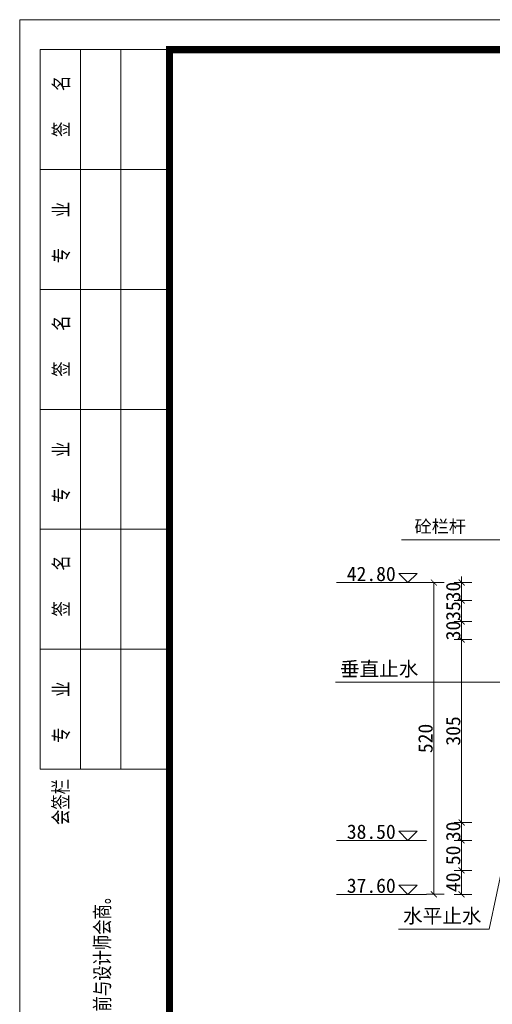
# Model space of a CAD drawing. Extents: x -13074 to 1448651, y 3648755 to 8081248.
# Tile 153 of 173: x 565316 to 565395, y 3858618 to 3858782. Entities that reach past the tile are written whole.
import ezdxf

# ---------------------------------------------------------------- set-up
doc = ezdxf.new("R2010")
doc.units = 0
doc.header["$PDMODE"] = 32
doc.header["$PDSIZE"] = 0.2
doc.layers.get('0').update_dxf_attribs({"linetype": 'CONTINUOUS'})
doc.layers.get('Defpoints').update_dxf_attribs({"linetype": 'CONTINUOUS'})
for name, color, linetype, lineweight in [('0.09标注线', 3, 'CONTINUOUS', 9), ('SHEET', 1, 'CONTINUOUS', 15), ('新建路', 7, 'CONTINUOUS', 40)]:
    doc.layers.add(name, color=color, linetype=linetype, lineweight=lineweight)
doc.layers.add('DIM', color=3, linetype='CONTINUOUS')
doc.styles.add('-仿宋_GB2312', font='FangSong_GB2312.ttf')
doc.styles.add('FHZ', font='FangSong_GB2312.ttf', dxfattribs={"width": 0.707, "height": 300})
doc.dimstyles.new('zzzz STANDARD', dxfattribs={"dimtxt": 2.3, "dimasz": 1, "dimexe": 1.25, "dimexo": 1.5, "dimgap": 0.2, "dimtad": 1, "dimdec": 0, "dimlfac": 10, "dimzin": 0, "dimdsep": 46, "dimtxsty": '-仿宋_GB2312', "dimblk": 'ARCHTICK', "dimcen": 0.09, "dimadec": 0, "dimazin": 0, "dimtfac": 1, "dimtdec": 0, "dimtix": 1, "dimtmove": 2, "dimatfit": 3, "dimfxl": 1.7, "dimfxlon": 1, "dimtolj": 1, "dimtzin": 0, "dimlwd": 9, "dimlwe": 9, "dimarcsym": 0})

# ---------------------------------------------------------------- blocks, each defined once
blk = doc.blocks.new('_ARCHTICK')
at = {"color": 0, "linetype": 'ByBlock', "const_width": 0.15}
blk.add_lwpolyline([(-0.5, -0.5), (0.5, 0.5)], dxfattribs=at)
blk = doc.blocks.new('*D3134')
at = {"layer": 'Defpoints', "color": 0, "linetype": 'Continuous', "lineweight": 13}
for p in [(565390.14, 3858648.6), (565397.29, 3858648.6), (565397.29, 3858645.6)]:
    blk.add_point(p, dxfattribs=at)
at = {"layer": '新建路', "color": 0, "linetype": 'Continuous', "lineweight": 9}
for p, q in [((565390.14, 3858648.6), (565390.14, 3858649.6)), ((565391.84, 3858648.6), (565388.89, 3858648.6)), ((565390.14, 3858645.6), (565390.14, 3858648.6)), ((565391.84, 3858645.6), (565388.89, 3858645.6)), ((565390.14, 3858645.6), (565390.14, 3858644.6))]:
    blk.add_line(p, q, dxfattribs=at)
for p, rotation in [((565390.14, 3858648.6), 270), ((565390.14, 3858645.6), 90)]:
    blk.add_blockref('_ARCHTICK', p, dxfattribs=dict(at, rotation=rotation))
at = {"layer": '新建路', "color": 0, "linetype": 'Continuous', "lineweight": 9, "insert": (565388.74, 3858647.1), "char_height": 2.4, "attachment_point": 5, "rotation": 90, "style": '-仿宋_GB2312'}
blk.add_mtext('\\A1;30', dxfattribs=at)
blk = doc.blocks.new('*D3136')
at = {"layer": 'Defpoints', "color": 0, "linetype": 'Continuous', "lineweight": 13}
for p in [(565390.14, 3858682.1), (565397.29, 3858682.1), (565400.29, 3858679.1)]:
    blk.add_point(p, dxfattribs=at)
at = {"layer": '新建路', "color": 0, "linetype": 'Continuous', "lineweight": 9}
for p, q in [((565391.84, 3858682.1), (565388.89, 3858682.1)), ((565390.14, 3858682.1), (565390.14, 3858683.1)), ((565390.14, 3858679.1), (565390.14, 3858682.1)), ((565391.84, 3858679.1), (565388.89, 3858679.1)), ((565390.14, 3858679.1), (565390.14, 3858678.1))]:
    blk.add_line(p, q, dxfattribs=at)
for p, rotation in [((565390.14, 3858682.1), 270), ((565390.14, 3858679.1), 90)]:
    blk.add_blockref('_ARCHTICK', p, dxfattribs=dict(at, rotation=rotation))
at = {"layer": '新建路', "color": 0, "linetype": 'Continuous', "lineweight": 9, "insert": (565388.74, 3858680.6), "char_height": 2.4, "attachment_point": 5, "rotation": 90, "style": '-仿宋_GB2312'}
blk.add_mtext('\\A1;30', dxfattribs=at)
blk = doc.blocks.new('*D3138')
at = {"layer": 'Defpoints', "color": 0, "linetype": 'Continuous', "lineweight": 13}
for p in [(565390.14, 3858688.6), (565397.29, 3858688.6), (565401.29, 3858685.6)]:
    blk.add_point(p, dxfattribs=at)
at = {"layer": '新建路', "color": 0, "linetype": 'Continuous', "lineweight": 9}
for p, q in [((565391.84, 3858688.6), (565388.89, 3858688.6)), ((565390.14, 3858688.6), (565390.14, 3858689.6)), ((565390.14, 3858685.6), (565390.14, 3858688.6)), ((565391.84, 3858685.6), (565388.89, 3858685.6)), ((565390.14, 3858685.6), (565390.14, 3858684.6))]:
    blk.add_line(p, q, dxfattribs=at)
for p, rotation in [((565390.14, 3858688.6), 270), ((565390.14, 3858685.6), 90)]:
    blk.add_blockref('_ARCHTICK', p, dxfattribs=dict(at, rotation=rotation))
at = {"layer": '新建路', "color": 0, "linetype": 'Continuous', "lineweight": 9, "insert": (565388.74, 3858687.1), "char_height": 2.4, "attachment_point": 5, "rotation": 90, "style": '-仿宋_GB2312'}
blk.add_mtext('\\A1;30', dxfattribs=at)
blk = doc.blocks.new('*D3139')
at = {"layer": 'Defpoints', "color": 0, "linetype": 'Continuous', "lineweight": 13}
for p in [(565397.29, 3858688.6), (565385.52, 3858636.6), (565397.29, 3858636.6)]:
    blk.add_point(p, dxfattribs=at)
at = {"layer": '新建路', "color": 0, "linetype": 'Continuous', "lineweight": 9}
for p, q in [((565387.22, 3858688.6), (565384.27, 3858688.6)), ((565385.52, 3858688.6), (565385.52, 3858636.6)), ((565387.22, 3858636.6), (565384.27, 3858636.6))]:
    blk.add_line(p, q, dxfattribs=at)
for p, rotation in [((565385.52, 3858688.6), 90), ((565385.52, 3858636.6), 270)]:
    blk.add_blockref('_ARCHTICK', p, dxfattribs=dict(at, rotation=rotation))
at = {"layer": '新建路', "color": 0, "linetype": 'Continuous', "lineweight": 9, "insert": (565384.12, 3858662.6), "char_height": 2.4, "attachment_point": 5, "rotation": 90, "style": '-仿宋_GB2312'}
blk.add_mtext('\\A1;520', dxfattribs=at)

msp = doc.modelspace()

# ---------------------------------------------------------------- linework, layer by layer
at = {"layer": '0.09标注线', "lineweight": 9}
for p, q in [((565380.1, 3858695.738, -0.388), (565397.287, 3858695.738, -0.388)), ((565381.174, 3858688.599, -0.388), (565379.636, 3858690.138, -0.388)), ((565382.713, 3858690.138, -0.388), (565379.636, 3858690.138, -0.388)), ((565382.713, 3858690.138, -0.388), (565381.174, 3858688.599, -0.388)), ((565381.174, 3858645.599, -0.388), (565379.636, 3858647.138, -0.388)), ((565382.713, 3858647.138, -0.388), (565379.636, 3858647.138, -0.388)), ((565382.713, 3858647.138, -0.388), (565381.174, 3858645.599, -0.388)), ((565381.174, 3858636.599, -0.388), (565379.636, 3858638.138, -0.388)), ((565382.713, 3858638.138, -0.388), (565379.636, 3858638.138, -0.388)), ((565382.713, 3858638.138, -0.388), (565381.174, 3858636.599, -0.388))]:
    msp.add_line(p, q, dxfattribs=at)
at = {"layer": '0.09标注线', "color": 3, "lineweight": 9}
for p, q in [((565397.287, 3858671.978, -0.388), (565369.086, 3858671.978, -0.388)), ((565394.734, 3858630.783, -0.388), (565379.607, 3858630.783, -0.388))]:
    msp.add_line(p, q, dxfattribs=at)
at = {"layer": '0.09标注线', "linetype": 'Continuous', "lineweight": 9}
msp.add_line((565397.287, 3858642.785, -0.388), (565394.734, 3858630.783, -0.388), dxfattribs=at)
at = {"layer": 'SHEET', "color": 7}
for p, q in [((565341.399, 3858777.489), (565319.799, 3858777.489)), ((565319.799, 3858777.489), (565341.399, 3858777.489)), ((565319.799, 3858777.489), (565319.799, 3858657.489)), ((565326.549, 3858777.489), (565326.549, 3858657.489)), ((565333.299, 3858777.489), (565333.299, 3858657.489)), ((565319.799, 3858757.489), (565341.399, 3858757.489)), ((565319.799, 3858737.489), (565341.399, 3858737.489)), ((565319.799, 3858737.489), (565341.399, 3858737.489)), ((565319.799, 3858737.489), (565341.399, 3858737.489)), ((565319.799, 3858717.489), (565341.399, 3858717.489)), ((565319.799, 3858697.489), (565341.399, 3858697.489)), ((565319.799, 3858697.489), (565341.399, 3858697.489)), ((565319.799, 3858677.489), (565341.399, 3858677.489)), ((565319.799, 3858657.489), (565341.399, 3858657.489))]:
    msp.add_line(p, q, dxfattribs=at)
msp.add_lwpolyline([(565736.398, 3858485.489), (565316.399, 3858485.489), (565316.399, 3858782.489), (565736.398, 3858782.489)], close=True, dxfattribs=at)
at = {"layer": 'SHEET', "color": 7, "const_width": 1.2}
msp.add_lwpolyline([(565341.399, 3858777.489), (565731.398, 3858777.489), (565731.398, 3858490.489), (565341.399, 3858490.489)], close=True, dxfattribs=at)
at = {"layer": '新建路', "color": 3, "linetype": 'Continuous', "lineweight": 9}
for p, q in [((565369.245, 3858688.599, -0.388), (565384.27, 3858688.599, -0.388)), ((565369.245, 3858645.599, -0.388), (565384.27, 3858645.599, -0.388)), ((565369.245, 3858636.599, -0.388), (565384.27, 3858636.599, -0.388))]:
    msp.add_line(p, q, dxfattribs=at)

# ---------------------------------------------------------------- texts
at = {"layer": '0.09标注线', "lineweight": 9, "attachment_point": 1, "style": '-仿宋_GB2312'}
for s, insert, char_height, width in [('砼栏杆', (565382.281, 3858699.003, 1.462), 2.1, 35.0584), ('42.80', (565370.981, 3858691.25, -0.388), 2.4, 12.60969), ('垂直止水', (565369.836, 3858675.399, -0.388), 2.4, 19.48533), ('38.50', (565370.981, 3858648.251, -0.388), 2.4, 12.60969), ('37.60', (565370.981, 3858639.251, -0.388), 2.4, 12.60969), ('水平止水', (565380.357, 3858634.204, -0.388), 2.4, 19.48533)]:
    msp.add_mtext(s, dxfattribs=dict(at, insert=insert, char_height=char_height, width=width))
at = {"layer": 'DIM', "color": 7, "style": 'FHZ', "width": 0.75}
for s, p in [('签    名', (565324.572, 3858762.937)), ('专    业', (565324.572, 3858741.874)), ('签    名', (565324.572, 3858722.937)), ('专    业', (565324.572, 3858701.874)), ('签    名', (565324.572, 3858682.937)), ('专    业', (565324.572, 3858661.874)), ('会签栏', (565324.5, 3858648.168)), ('3.不得量取图纸尺寸施工。如有任何不详事宜，请在施工前与设计师会商。', (565331.432, 3858553.136))]:
    msp.add_text(s, height=2.5, rotation=90, dxfattribs=at).set_placement(p)

# ---------------------------------------------------------------- dimensions: what is measured, and where the dimension line sits
at = {"layer": '新建路', "color": 3, "linetype": 'Continuous', "lineweight": 9}
for base, p1, p2, picture, middle in [((565385.52, 3858636.599, -0.388), (565397.287, 3858688.599, -0.388), (565397.287, 3858636.599, -0.388), '*D3139', (565384.12, 3858662.599, -0.388)), ((565390.14, 3858688.599, -0.388), (565401.287, 3858685.599, -0.388), (565397.287, 3858688.599, -0.388), '*D3138', (565388.74, 3858687.099, -0.388)), ((565390.14, 3858682.099, -0.388), (565400.287, 3858679.099, -0.388), (565397.287, 3858682.099, -0.388), '*D3136', (565388.74, 3858680.599, -0.388)), ((565390.14, 3858648.599, -0.388), (565397.287, 3858645.599, -0.388), (565397.287, 3858648.599, -0.388), '*D3134', (565388.74, 3858647.099, -0.388))]:
    dim = msp.add_linear_dim(base=base, p1=p1, p2=p2, angle=90, dimstyle='zzzz STANDARD', override={"dimtxt": 2.4, "dimexo": 2}, dxfattribs=at)
    dim.commit()
    dim.dimension.update_dxf_attribs({"geometry": picture, "text_midpoint": middle})
for base, p1, p2 in [((565390.14, 3858685.599, -0.388), (565397.287, 3858682.099, -0.388), (565401.287, 3858685.599, -0.388)), ((565390.14, 3858679.099, -0.388), (565397.287, 3858648.599, -0.388), (565400.287, 3858679.099, -0.388)), ((565390.14, 3858645.599, -0.388), (565407.287, 3858640.599, -0.388), (565397.287, 3858645.599, -0.388)), ((565390.14, 3858640.599, -0.388), (565397.287, 3858636.599, -0.388), (565407.287, 3858640.599, -0.388))]:
    msp.add_linear_dim(base=base, p1=p1, p2=p2, angle=90, dimstyle='zzzz STANDARD', override={"dimtxt": 2.4, "dimexo": 2}, dxfattribs=at).render()

doc.saveas('drawing.dxf')
